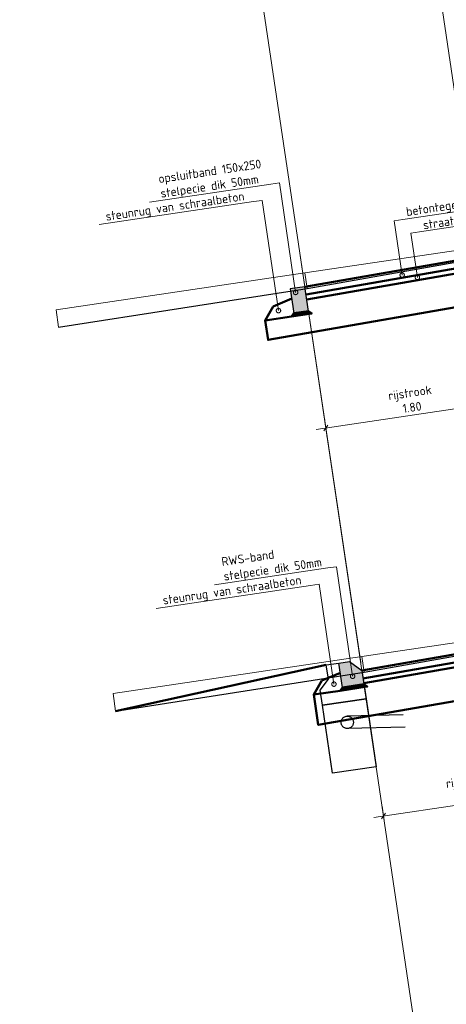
# Model space of a CAD drawing. Header units: metres. Extents: x 0 to 269924, y 0 to 933292.
# Tile 8 of 247: x 133874.48 to 133878.82, y 465758.4 to 465768.43. Entities that reach past the tile are written whole.
import ezdxf
from ezdxf import colors
from ezdxf.entities.mleader import LeaderData, LeaderLine
from ezdxf.math import Vec2, Vec3

# ---------------------------------------------------------------- set-up
doc = ezdxf.new("R2010")
doc.units = ezdxf.units.M
doc.linetypes.add('HIDDEN2', pattern=[4.7625, 3.175, -1.5875])
for name, color, linetype, lineweight in [('B-WE-VH-VERHARDING-GD', 253, 'Continuous', 25), ('N-WE-GR-GROENSTROOK-GD', 90, 'Continuous', 50), ('N-WE-VH-KANTOPSLUITING_OPSLUITBAND-SD', 150, 'Continuous', 25), ('N-WE-VH-KANTOPSLUITING_TROTTOIRBAND_RWS-SD', 210, 'Continuous', 25), ('N-WE-VH-M', 7, 'Continuous', 18), ('N-WE-VH-VERHARDING-GD', 7, 'Continuous', 50), ('N-WE-VH-VERHARDING-GN', 252, 'Continuous', 25), ('N-WE-VH-VERHARDING-T18', 10, 'Continuous', 18)]:
    doc.layers.add(name, color=color, linetype=linetype, lineweight=lineweight)
doc.layers.add('X-XX-AL-HULPLIJN-G', color=30, linetype='Continuous', lineweight=18, plot=False)
doc.styles.add('NLCS-ISO-M200-T18', font='NLCS-ISO.ttf', dxfattribs={"height": 0.36})
doc.styles.add('NLCS-ISO-M50-T18', font='NLCS-ISO.ttf', dxfattribs={"height": 0.09})
doc.dimstyles.new('NLCS-M50-T18-SCHRAP_L2_H2', dxfattribs={"dimscale": 0.05, "dimtxt": 2.5, "dimasz": 1.008, "dimexe": 2, "dimexo": 2, "dimgap": 0.7, "dimtad": 1, "dimzin": 0, "dimdsep": 46, "dimtxsty": 'NLCS-ISO-M50-T18', "dimblk": 'OBLIQUE', "dimcen": 0, "dimdle": 2, "dimclrd": 256, "dimclre": 256, "dimclrt": 10, "dimazin": 0, "dimtfac": 1, "dimtdec": 3, "dimtofl": 0, "dimtmove": 0, "dimatfit": 3, "dimldrblk": 'OBLIQUE', "dimfxl": 2, "dimfxlon": 1, "dimtfillclr": 256, "dimtolj": 1, "dimtzin": 0, "dimlwd": -1, "dimlwe": -1, "dimarcsym": 0})

# ---------------------------------------------------------------- blocks, each defined once
blk = doc.blocks.new('_DotSmall')
at = {"color": 0, "linetype": 'ByBlock', "const_width": 0.5}
blk.add_lwpolyline([(-0.0625, 0, 1), (0.0625, 0, 1)], format="xyb", close=True, dxfattribs=at)
blk = doc.blocks.new('_Oblique')
at = {"color": 0, "linetype": 'ByBlock', "lineweight": -2}
blk.add_line((-0.5, -0.5), (0.5, 0.5), dxfattribs=at)
blk = doc.blocks.new('*D593')
at = {"layer": 'Defpoints', "color": 0, "transparency": 16777216}
for p in [(133879.738, 465762.111), (133877.964, 465761.802), (133878.184, 465760.322)]:
    blk.add_point(p, dxfattribs=at)
at = {"layer": 'N-WE-VH-M', "transparency": 16777216}
for p, q in [((133879.949, 465760.686), (133879.979, 465760.488)), ((133880.063, 465760.601), (133878.085, 465760.307)), ((133878.169, 465760.421), (133878.198, 465760.223))]:
    blk.add_line(p, q, dxfattribs=at)
at = {"layer": 'N-WE-VH-M', "transparency": 16777216, "xscale": 0.0504, "yscale": 0.0504, "zscale": 0.0504}
for p, rotation in [((133879.964, 465760.587), 8.452767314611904), ((133878.184, 465760.322), 188.4527673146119)]:
    blk.add_blockref('_Oblique', p, dxfattribs=dict(at, rotation=rotation))
at = {"layer": 'N-WE-VH-M', "color": 10, "transparency": 16777216, "insert": (133879.051, 465760.608), "char_height": 0.09, "attachment_point": 5, "rotation": 8.4528, "style": 'NLCS-ISO-M50-T18'}
blk.add_mtext('\\A1;rijstrook\\P1.80', dxfattribs=at)
blk = doc.blocks.new('*U597')
h = blk.add_hatch(color=8)
h.dxf.hatch_style = 1
h.paths.add_polyline_path([(-0.22, -0.14), (0, -0.14), (0, 0), (-0.11, 0.11), (-0.22, 0.11)])
at = {"layer": 'N-WE-VH-VERHARDING-GD', "linetype": 'Continuous'}
h = blk.add_hatch(dxfattribs=at)
h.set_pattern_fill('ANSI31', color=256, scale=0.005, angle=45, style=0)
h.set_pattern_definition([(90, (89116.816445, 436374.930416), (-0.015875, 2e-18), [])])
h.paths.add_polyline_path([(-0.22, -0.14), (0, -0.14), (0.03, -0.17), (-0.25, -0.17)])
at = {"flags": 128}
blk.add_lwpolyline([(0, -0.14), (-0.22, -0.14), (-0.22, 0.11), (-0.11, 0.11), (0, 0)], close=True, dxfattribs=at)
at = {"layer": 'N-WE-VH-VERHARDING-GD', "linetype": 'Continuous'}
for p, q in [((-0.42, -0.04), (-0.22, 0.01)), ((-0.52, -0.17), (-0.42, -0.04)), ((-0.25, -0.17), (-0.52, -0.17))]:
    blk.add_line(p, q, dxfattribs=at)
at = {"layer": 'N-WE-VH-VERHARDING-GD', "linetype": 'Continuous', "flags": 128}
blk.add_lwpolyline([(-0.22, -0.14), (0, -0.14), (0.03, -0.17), (-0.25, -0.17)], close=True, dxfattribs=at)
blk = doc.blocks.new('*U405')
blk.add_hatch(color=8).paths.add_polyline_path([(-0.15, -0.25), (0, -0.25), (0, 0), (-0.15, 0)])
at = {"layer": 'N-WE-VH-VERHARDING-GD', "linetype": 'Continuous'}
h = blk.add_hatch(dxfattribs=at)
h.set_pattern_fill('ANSI31', color=256, scale=0.005, angle=45, style=0)
h.set_pattern_definition([(90, (89116.596445, 436374.820416), (-0.015875, 3e-18), [])])
h.paths.add_polyline_path([(-0.15, -0.25), (0, -0.25), (0.03, -0.28), (-0.18, -0.28)])
at = {"flags": 128}
blk.add_lwpolyline([(-0.15, -0.25), (0, -0.25), (0, 0), (-0.15, 0)], close=True, dxfattribs=at)
at = {"layer": 'N-WE-VH-VERHARDING-GD', "linetype": 'Continuous'}
for p, q in [((-0.35, -0.15), (-0.15, -0.1)), ((-0.45, -0.28), (-0.35, -0.15)), ((-0.18, -0.28), (-0.45, -0.28))]:
    blk.add_line(p, q, dxfattribs=at)
at = {"layer": 'N-WE-VH-VERHARDING-GD', "linetype": 'Continuous', "flags": 128}
blk.add_lwpolyline([(-0.15, -0.25), (0, -0.25), (0.03, -0.28), (-0.18, -0.28)], close=True, dxfattribs=at)
blk = doc.blocks.new('*D600')
at = {"layer": 'Defpoints', "color": 0, "transparency": 16777216}
for p in [(133879.157, 465766.02), (133877.383, 465765.711), (133877.597, 465764.272)]:
    blk.add_point(p, dxfattribs=at)
at = {"layer": 'N-WE-VH-M', "transparency": 16777216}
for p, q in [((133879.362, 465764.636), (133879.392, 465764.438)), ((133879.476, 465764.551), (133877.498, 465764.257)), ((133877.582, 465764.371), (133877.611, 465764.173))]:
    blk.add_line(p, q, dxfattribs=at)
at = {"layer": 'N-WE-VH-M', "transparency": 16777216, "xscale": 0.0504, "yscale": 0.0504, "zscale": 0.0504}
for p, rotation in [((133879.377, 465764.537), 8.452767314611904), ((133877.597, 465764.272), 188.4527673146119)]:
    blk.add_blockref('_Oblique', p, dxfattribs=dict(at, rotation=rotation))
at = {"layer": 'N-WE-VH-M', "color": 10, "transparency": 16777216, "insert": (133878.464, 465764.558), "char_height": 0.09, "attachment_point": 5, "rotation": 8.4528, "style": 'NLCS-ISO-M50-T18'}
blk.add_mtext('\\A1;rijstrook\\P1.80', dxfattribs=at)

msp = doc.modelspace()

# ---------------------------------------------------------------- linework, layer by layer
at = {"layer": 'B-WE-VH-VERHARDING-GD'}
for points in [[(133874.874, 465765.298), (133877.405, 465765.694), (133879.168, 465766.007), (133881.648, 465766.446), (133884.219, 465766.727), (133886.082, 465766.953), (133887.096, 465766.922)], [(133875.455, 465761.389), (133877.986, 465761.785), (133879.749, 465762.098), (133882.229, 465762.537), (133884.799, 465762.818), (133886.663, 465763.044), (133887.676, 465763.013)]]:
    msp.add_lwpolyline(points, dxfattribs=at)
at = {"layer": 'N-WE-GR-GROENSTROOK-GD'}
msp.add_lwpolyline([(133875.455, 465761.389), (133877.601, 465761.86)], dxfattribs=at)
at = {"layer": 'N-WE-VH-VERHARDING-GD'}
for points in [[(133886.574, 465766.794), (133886.603, 465766.594), (133881.788, 465766.001), (133877.009, 465765.169), (133876.979, 465765.368)], [(133879.157, 465766.02), (133877.383, 465765.711)], [(133879.168, 465765.941), (133877.395, 465765.632)], [(133879.176, 465765.891), (133877.402, 465765.582)], [(133887.207, 465763.004), (133887.254, 465762.694), (133882.369, 465762.093), (133877.52, 465761.248), (133877.474, 465761.558)], [(133879.738, 465762.111), (133877.964, 465761.802)], [(133879.749, 465762.032), (133877.975, 465761.723)], [(133879.757, 465761.983), (133877.983, 465761.674)]]:
    msp.add_lwpolyline(points, dxfattribs=at)
at = {"layer": 'N-WE-VH-VERHARDING-GN', "linetype": 'HIDDEN2', "ltscale": 0.25}
for p, q in [((133878.384, 465761.352), (133877.813, 465761.337)), ((133878.403, 465761.227), (133877.817, 465761.212))]:
    msp.add_line(p, q, dxfattribs=at)
for points in [[(133877.601, 465761.86), (133877.73, 465761.879), (133877.839, 465761.895), (133877.964, 465761.802), (133878.006, 465761.515), (133877.561, 465761.449), (133877.538, 465761.603), (133877.623, 465761.716)], [(133877.561, 465761.449), (133878.006, 465761.515), (133878.109, 465760.823), (133877.664, 465760.757)]]:
    msp.add_lwpolyline(points, close=True, dxfattribs=at)
msp.add_circle((133877.815, 465761.275), 0.0625, dxfattribs=at)
at = {"layer": 'X-XX-AL-HULPLIJN-G'}
for points in [[(133878.57, 465769.966), (133879.732, 465762.148)], [(133876.79, 465769.701), (133877.952, 465761.884)], [(133874.848, 465765.476), (133877.382, 465765.852), (133879.152, 465766.115), (133881.643, 465766.486), (133884.198, 465766.865), (133886.054, 465767.141), (133887.041, 465767.288)], [(133877.335, 465766.03), (133878.497, 465758.213)], [(133877.382, 465765.852), (133877.405, 465765.694)], [(133874.848, 465765.476), (133874.874, 465765.298)], [(133875.429, 465761.567), (133877.963, 465761.944), (133879.732, 465762.207), (133882.223, 465762.577), (133884.779, 465762.957), (133886.635, 465763.232), (133887.622, 465763.379)], [(133877.963, 465761.944), (133877.986, 465761.785)], [(133875.429, 465761.567), (133875.455, 465761.389)]]:
    msp.add_lwpolyline(points, dxfattribs=at)

# ---------------------------------------------------------------- block references
at = {"layer": 'N-WE-VH-KANTOPSLUITING_OPSLUITBAND-SD', "rotation": 8.452767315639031}
msp.add_blockref('*U405', (133877.383, 465765.711), dxfattribs=at)
at = {"layer": 'N-WE-VH-KANTOPSLUITING_TROTTOIRBAND_RWS-SD', "rotation": 8.452767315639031}
msp.add_blockref('*U597', (133877.964, 465761.802), dxfattribs=at)

# ---------------------------------------------------------------- dimensions: what is measured, and where the dimension line sits
at = {"layer": 'N-WE-VH-M'}
for base, p1, p2, picture, middle in [((133877.597, 465764.272), (133879.157, 465766.02), (133877.383, 465765.711), '*D600', (133878.464, 465764.558)), ((133878.184, 465760.322), (133879.738, 465762.111), (133877.964, 465761.802), '*D593', (133879.051, 465760.608))]:
    dim = msp.add_linear_dim(base=base, p1=p1, p2=p2, angle=188.4528, text='rijstrook\\P<>', dimstyle='NLCS-M50-T18-SCHRAP_L2_H2', dxfattribs=at)
    dim.commit()
    dim.dimension.update_dxf_attribs({"geometry": picture, "text_midpoint": middle})

# ---------------------------------------------------------------- leaders
at = {"layer": 'N-WE-VH-VERHARDING-T18'}
ml = msp.add_multileader_mtext('Standard', dxfattribs=at)
ml.set_content('', color=256, style='NLCS-ISO-M200-T18')
ml.set_leader_properties(color=256, linetype='ByLayer', lineweight=-1)
ml.build(insert=Vec2(0, 0))
ml.multileader.update_dxf_attribs({"has_dogleg": 0, "text_left_attachment_type": 5, "text_right_attachment_type": 5, "dogleg_length": 0.36, "arrow_head_size": 0.36})
ctx = ml.context
ctx.base_point, ctx.char_height, ctx.arrow_head_size, ctx.landing_gap_size, ctx.plane_origin = Vec3(135697.392, 466805.766), 0.36, 0.36, 0.18, Vec3(135695.697, 466805.189)
ctx.left_attachment, ctx.right_attachment = 5, 5
notes = []
notes.append((ctx, [(0, (0, 0, 0), (0, 0), (1, 0), 1, [])]))
ctx.mtext.insert, ctx.mtext.rotation, ctx.mtext.flow_direction = Vec3(135697.572, 466806.126), -0.147529, 5
ml = msp.add_multileader_mtext('Standard', dxfattribs=at)
ml.set_content('opsluitband 150x250\\Pstelpecie dik 50mm', color=256, style='NLCS-ISO-M50-T18')
ml.set_leader_properties(color=256, linetype='ByLayer', lineweight=-1)
ml.set_arrow_properties(name='DOTSMALL')
ml.build(insert=Vec2(0, 0))
ml.multileader.update_dxf_attribs({"text_left_attachment_type": 5, "text_right_attachment_type": 5, "dogleg_length": 0.09, "arrow_head_size": 0.09})
ctx = ml.context
ctx.base_point, ctx.char_height, ctx.arrow_head_size, ctx.landing_gap_size, ctx.plane_origin, ctx.plane_x_axis, ctx.plane_y_axis = Vec3(133875.879, 465766.583), 0.09, 0.09, 0.045, Vec3(133879.259, 465765.994), Vec3(0.989137, 0.146994), Vec3(-0.146994, 0.989137)
ctx.left_attachment, ctx.right_attachment = 5, 5
notes.append((ctx, [(0, (1, 1, 0), (133877.125, 465766.768), (-0.989137, -0.146994), 0.09, [(0, [(133877.289, 465765.653)], 0, [])])]))
ctx.mtext.insert, ctx.mtext.text_direction, ctx.mtext.flow_direction = Vec3(133875.884, 465766.854), Vec3(0.989137, 0.146994), 5
ml = msp.add_multileader_mtext('Standard', dxfattribs=at)
ml.set_content('steunrug van schraalbeton', color=256, style='NLCS-ISO-M50-T18')
ml.set_leader_properties(color=256, linetype='ByLayer', lineweight=-1)
ml.set_arrow_properties(name='DOTSMALL')
ml.build(insert=Vec2(0, 0))
ml.multileader.update_dxf_attribs({"text_left_attachment_type": 5, "text_right_attachment_type": 5, "dogleg_length": 0.09, "arrow_head_size": 0.09})
ctx = ml.context
ctx.base_point, ctx.char_height, ctx.arrow_head_size, ctx.landing_gap_size, ctx.plane_origin, ctx.plane_x_axis, ctx.plane_y_axis = Vec3(133875.32, 465766.348), 0.09, 0.09, 0.045, Vec3(133878.586, 465765.73), Vec3(0.989137, 0.146994), Vec3(-0.146994, 0.989137)
ctx.left_attachment, ctx.right_attachment = 5, 5
notes.append((ctx, [(0, (1, 1, 0), (133876.949, 465766.591), (-0.989137, -0.146994), 0.09, [(0, [(133877.114, 465765.468)], 0, [])])]))
ctx.mtext.insert, ctx.mtext.text_direction, ctx.mtext.flow_direction = Vec3(133875.347, 465766.471), Vec3(0.989137, 0.146994), 5
ml = msp.add_multileader_mtext('Standard', dxfattribs=at)
ml.set_content('betontegels 200x200x80', color=256, style='NLCS-ISO-M50-T18')
ml.set_leader_properties(color=256, linetype='ByLayer', lineweight=-1)
ml.set_arrow_properties(name='DOTSMALL')
ml.build(insert=Vec2(0, 0))
ml.multileader.update_dxf_attribs({"text_left_attachment_type": 5, "text_right_attachment_type": 5, "dogleg_length": 0.09, "arrow_head_size": 0.09})
ctx = ml.context
ctx.base_point, ctx.char_height, ctx.arrow_head_size, ctx.landing_gap_size, ctx.plane_origin, ctx.plane_x_axis, ctx.plane_y_axis = Vec3(133878.381, 465766.396), 0.09, 0.09, 0.045, Vec3(133878.629, 465765.301), Vec3(0.989137, 0.146994), Vec3(-0.146994, 0.989137)
ctx.left_attachment, ctx.right_attachment = 5, 5
notes.append((ctx, [(0, (1, 1, 0), (133878.292, 465766.383), (0.989137, 0.146994), 0.09, [(0, [(133878.374, 465765.83)], 0, [])])]))
ctx.mtext.insert, ctx.mtext.text_direction, ctx.mtext.flow_direction = Vec3(133878.408, 465766.519), Vec3(0.989137, 0.146994), 5
ml = msp.add_multileader_mtext('Standard', dxfattribs=at)
ml.set_content('straatzand dik 50mm', color=256, style='NLCS-ISO-M50-T18')
ml.set_leader_properties(color=256, linetype='ByLayer', lineweight=-1)
ml.set_arrow_properties(name='DOTSMALL')
ml.build(insert=Vec2(0, 0))
ml.multileader.update_dxf_attribs({"text_left_attachment_type": 5, "text_right_attachment_type": 5, "dogleg_length": 0.09, "arrow_head_size": 0.09})
ctx = ml.context
ctx.base_point, ctx.char_height, ctx.arrow_head_size, ctx.landing_gap_size, ctx.plane_origin, ctx.plane_x_axis, ctx.plane_y_axis = Vec3(133878.551, 465766.27), 0.09, 0.09, 0.045, Vec3(133878.8, 465765.174), Vec3(0.989137, 0.146994), Vec3(-0.146994, 0.989137)
ctx.left_attachment, ctx.right_attachment = 5, 5
notes.append((ctx, [(0, (1, 1, 0), (133878.462, 465766.257), (0.989137, 0.146994), 0.09, [(0, [(133878.529, 465765.806)], 0, [])])]))
ctx.mtext.insert, ctx.mtext.text_direction, ctx.mtext.flow_direction = Vec3(133878.58, 465766.383), Vec3(0.989137, 0.146994), 5
ml = msp.add_multileader_mtext('Standard', dxfattribs=at)
ml.set_content('RWS-band\\Pstelpecie dik 50mm', color=256, style='NLCS-ISO-M50-T18')
ml.set_leader_properties(color=256, linetype='ByLayer', lineweight=-1)
ml.set_arrow_properties(name='DOTSMALL')
ml.build(insert=Vec2(0, 0))
ml.multileader.update_dxf_attribs({"text_left_attachment_type": 5, "text_right_attachment_type": 5, "dogleg_length": 0.09, "arrow_head_size": 0.09})
ctx = ml.context
ctx.base_point, ctx.char_height, ctx.arrow_head_size, ctx.landing_gap_size, ctx.plane_origin, ctx.plane_x_axis, ctx.plane_y_axis = Vec3(133876.522, 465762.684), 0.09, 0.09, 0.045, Vec3(133879.84, 465762.085), Vec3(0.989137, 0.146994), Vec3(-0.146994, 0.989137)
ctx.left_attachment, ctx.right_attachment = 5, 5
notes.append((ctx, [(0, (1, 1, 0), (133877.706, 465762.86), (-0.989137, -0.146994), 0.09, [(0, [(133877.869, 465761.744)], 0, [])])]))
ctx.mtext.insert, ctx.mtext.text_direction, ctx.mtext.flow_direction = Vec3(133876.527, 465762.954), Vec3(0.989137, 0.146994), 5
ml = msp.add_multileader_mtext('Standard', dxfattribs=at)
ml.set_content('steunrug van schraalbeton', color=256, style='NLCS-ISO-M50-T18')
ml.set_leader_properties(color=256, linetype='ByLayer', lineweight=-1)
ml.set_arrow_properties(name='DOTSMALL')
ml.build(insert=Vec2(0, 0))
ml.multileader.update_dxf_attribs({"text_left_attachment_type": 5, "text_right_attachment_type": 5, "dogleg_length": 0.09, "arrow_head_size": 0.09})
ctx = ml.context
ctx.base_point, ctx.char_height, ctx.arrow_head_size, ctx.landing_gap_size, ctx.plane_origin, ctx.plane_x_axis, ctx.plane_y_axis = Vec3(133875.901, 465762.44), 0.09, 0.09, 0.045, Vec3(133879.167, 465761.821), Vec3(0.989137, 0.146994), Vec3(-0.146994, 0.989137)
ctx.left_attachment, ctx.right_attachment = 5, 5
notes.append((ctx, [(0, (1, 1, 0), (133877.53, 465762.682), (-0.989137, -0.146994), 0.09, [(0, [(133877.679, 465761.664)], 0, [])])]))
ctx.mtext.insert, ctx.mtext.text_direction, ctx.mtext.flow_direction = Vec3(133875.928, 465762.562), Vec3(0.989137, 0.146994), 5
for ctx, leaders in notes:
    for number, flags, end, landing, length, lines in leaders:
        leader = LeaderData()
        leader.index, (leader.has_last_leader_line, leader.has_dogleg_vector, leader.attachment_direction) = number, flags
        leader.last_leader_point, leader.dogleg_vector, leader.dogleg_length = Vec3(end), Vec3(landing), length
        for number, points, colour, breaks in lines:
            line = LeaderLine()
            line.index, line.vertices, line.color, line.breaks = number, Vec3.list(points), colors.encode_raw_color(colour), breaks
            leader.lines.append(line)
        ctx.leaders.append(leader)

doc.saveas('drawing.dxf')
